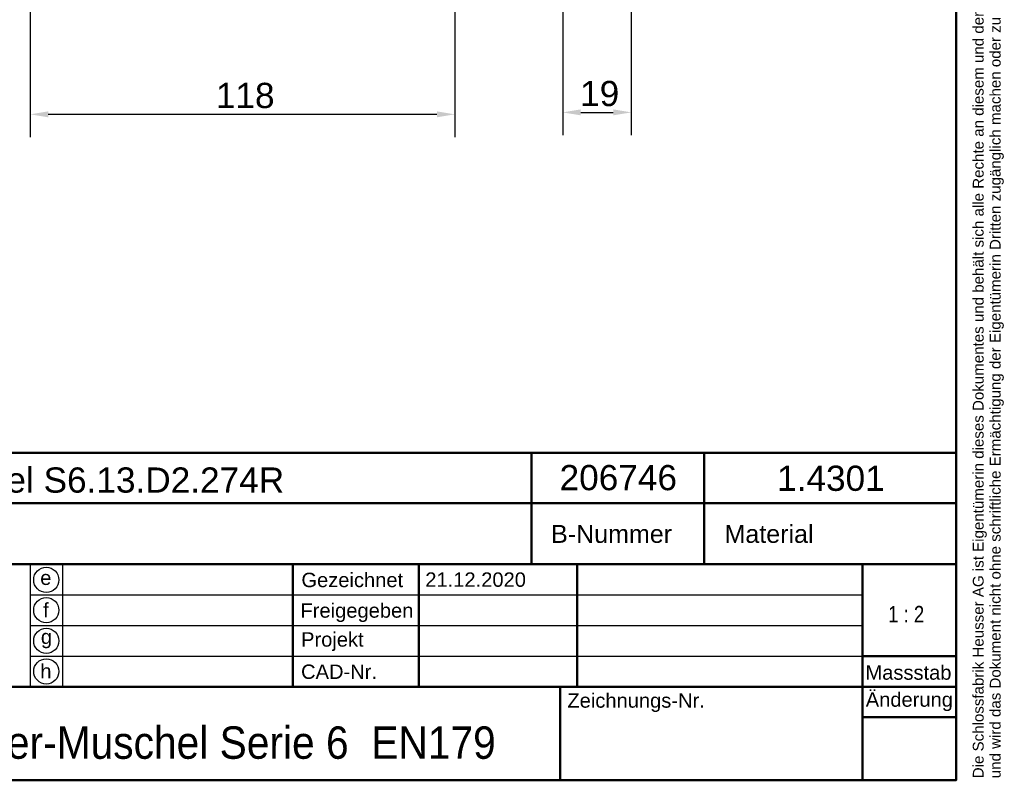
# Model space of a CAD drawing. Header units: millimetres. Extents: x 20 to 833, y 20 to 574.
# Tile 7 of 8: x 560 to 833, y 20 to 231. Entities that reach past the tile are written whole.
import ezdxf
from ezdxf.enums import TextEntityAlignment as Align

# ---------------------------------------------------------------- set-up
doc = ezdxf.new("R2010")
doc.units = ezdxf.units.MM
doc.header["$LTSCALE"] = 2
for name, color, linetype, lineweight in [('Bemaßungen(DIN)', 7, 'Continuous', 25), ('Skizziergeometrie(DIN)', 7, 'Continuous', 50), ('Skizzierlinie(DIN)', 7, 'Continuous', 25), ('Symbole(DIN)', 7, 'Continuous', 25)]:
    doc.layers.add(name, color=color, linetype=linetype, lineweight=lineweight)
doc.styles.add('Aktuell-DIN', font='arial.ttf')
doc.styles.add('STANDARD-DIN~0', font='arial.ttf')
doc.styles.add('Textstil10', font='arial.ttf')
doc.styles.add('Textstil41', font='arial.ttf', dxfattribs={"width": 0.8})
doc.styles.add('Textstil83', font='arial.ttf', dxfattribs={"width": 0.8})
doc.dimstyles.new('CAD-LAN', dxfattribs={"dimscale": 2, "dimtxt": 3.5, "dimasz": 2.5, "dimexe": 3.175, "dimexo": 0, "dimgap": 0.8, "dimtad": 1, "dimrnd": 1e-08, "dimtxsty": 'STANDARD-DIN~0', "dimcen": 0.09, "dimdle": 10, "dimclrd": 250, "dimclre": 250, "dimclrt": 250, "dimadec": 0, "dimazin": 2, "dimtfac": 1, "dimtmove": 0, "dimatfit": 3, "dimfxl": 1, "dimtolj": 1, "dimtzin": 0, "dimlwd": 25, "dimlwe": 25, "dimarcsym": 0})

# ---------------------------------------------------------------- blocks, each defined once
blk = doc.blocks.new('Ränder Standardrahmen')
at = {"layer": 'Skizziergeometrie(DIN)', "flags": 128}
blk.add_lwpolyline([(10, 10), (10, 287), (410, 287), (410, 10), (10, 10)], dxfattribs=at)
blk = doc.blocks.new('Schriftfelder Heusser')
at = {"layer": 'Skizziergeometrie(DIN)'}
for p, q in [((101, 236.92), (291, 236.92)), ((232, 229.92), (232, 236.92)), ((256, 229.92), (256, 236.92)), ((291, 236.92), (291, 229.92)), ((101, 229.92), (291, 229.92)), ((232, 229.92), (232, 221.42)), ((256, 229.92), (256, 221.42)), ((291, 229.92), (291, 191.42)), ((101, 221.42), (291, 221.42)), ((198.85, 221.42), (198.85, 204.42)), ((216.35, 221.42), (216.35, 204.42)), ((238.35, 221.42), (238.35, 204.42)), ((278, 221.42), (278, 191.42)), ((278, 208.67), (291, 208.67)), ((101, 204.42), (291, 204.42)), ((236, 204.42), (236, 191.42)), ((278, 200.17), (291, 200.17)), ((291, 191.42), (101, 191.42))]:
    blk.add_line(p, q, dxfattribs=at)
at = {"layer": 'Skizzierlinie(DIN)'}
for p, q in [((162.35, 221.42), (162.35, 204.42)), ((166.85, 221.42), (166.85, 204.42)), ((162.35, 217.17), (278, 217.17)), ((162.35, 212.92), (278, 212.92)), ((162.35, 208.67), (278, 208.67))]:
    blk.add_line(p, q, dxfattribs=at)
for centre in [(164.6, 219.25), (164.6, 215.04), (164.6, 210.79), (164.6, 206.54)]:
    blk.add_circle(centre, 1.75, dxfattribs=at)
at = {"layer": 'Symbole(DIN)', "color": 7, "insert": (293.33, 191.7), "char_height": 1.5, "width": 182.3003, "attachment_point": 1, "rotation": 90, "line_spacing_factor": 0.944221, "style": 'Aktuell-DIN'}
blk.add_mtext('\\fArial|b0|i0;\\H1.5000;Die Schlossfabrik Heusser AG ist Eigentümerin dieses Dokumentes und behält sich alle Rechte an diesem und dem dargestellten Gegenstand vor. Der Empfänger anerkennt diese Rechte\\Pund wird das Dokument nicht ohne schriftliche Ermächtigung der Eigentümerin Dritten zugänglich machen oder zu anderen Zwecken verwenden, zu dem es ihm übergeben worden ist.\\P ', dxfattribs=at)
at = {"layer": 'Symbole(DIN)', "color": 179, "true_color": 0x262659, "style": 'Aktuell-DIN'}
for s, insert, char_height, attachment_point in [('B-Nummer', (234.74, 225.62), 2.489, 4), ('Material', (265.02, 225.62), 2.489, 5), ('\\fArial|b0|i0;Gezeichnet', (200.05, 219.23), 2, 4), ('\\fArial|b0|i0;e', (164.54, 219.53), 2, 5), ('\\fArial|b0|i0;f', (164.55, 215.06), 2, 5), ('\\fArial|b0|i0;Freigegeben', (199.92, 216), 2, 1), ('\\fArial|b0|i0;Projekt', (200, 211.98), 2, 1), ('\\fArial|b0|i0;g', (164.63, 211.05), 2, 5), ('\\fArial|b0|i0;h', (164.55, 206.57), 2, 5), ('\\fArial|b0|i0;CAD-Nr.', (200, 207.5), 2, 1), ('\\fArial|b0|i0;\\H2.0000;Massstab', (284.39, 206.37), 2, 5), ('\\fArial|b0|i0;Zeichnungs-Nr.', (237, 203.5), 2, 1)]:
    blk.add_mtext(s, dxfattribs=dict(at, insert=insert, char_height=char_height, attachment_point=attachment_point))
at = {"layer": 'Symbole(DIN)', "color": 179, "true_color": 0x262659, "insert": (284.51, 202.33), "char_height": 2, "width": 12.1143, "attachment_point": 5, "style": 'Aktuell-DIN'}
blk.add_mtext('\\fArial|b0|i0;Änderung', dxfattribs=at)
at = {"layer": 'Symbole(DIN)', "color": 7, "insert": (143.1, 196.62), "char_height": 4.5, "width": 90.18, "attachment_point": 4, "style": 'Aktuell-DIN'}
blk.add_mtext('\\fArial|b0|i0;\\W0.90;\\H4.5000;Heusser-Muschel Serie 6  EN179', dxfattribs=at)
at = {"layer": 'Symbole(DIN)', "color": 179, "true_color": 0x262659, "style": 'Textstil10'}
blk.add_attdef('ERSTELLUNGSDATUM_001', (217.26, 218.29), '', height=2, dxfattribs=at)
at = {"layer": 'Symbole(DIN)', "color": 179, "true_color": 0x262659}
for tag, height, style, p in [('AUTOR', 2.49, 'Aktuell-DIN', (240.03, 219.26)), ('KONTROLLDATUM', 2, 'Textstil10', (217.42, 215.04)), ('KONTROLLIERT_VON', 2, 'Textstil10', (239.98, 215.05))]:
    blk.add_attdef(tag, text='', height=height, dxfattribs=dict(at, style=style)).set_placement(p, align=Align.MIDDLE_LEFT)
at = {"layer": 'Symbole(DIN)', "color": 7, "style": 'Textstil83', "width": 0.8}
blk.add_attdef('Anfänglicher_Ansichtsmaßstab_001', (281.57, 213.34), '', height=2.3, dxfattribs=at)
at = {"layer": 'Symbole(DIN)', "color": 179, "true_color": 0x262659, "style": 'Textstil10'}
blk.add_attdef('PROJEKT', text='', height=2, dxfattribs=at).set_placement((217.77, 209.72), align=Align.BOTTOM_LEFT)
at = {"layer": 'Symbole(DIN)', "color": 7, "style": 'Textstil41', "width": 0.8}
blk.add_attdef('STATUS', text='', height=5, dxfattribs=at).set_placement((284.53, 195.86), align=Align.MIDDLE_CENTER)
blk = doc.blocks.new('*D18')
at = {"layer": 'Bemaßungen(DIN)', "color": 250, "linetype": 'Continuous', "lineweight": 25, "true_color": 0x3f3f3f, "transparency": 16777216}
for p, q in [((680.73, 364.17), (680.73, 198.64)), ((562.73, 267.17), (562.73, 198.64)), ((675.73, 204.99), (567.73, 204.99))]:
    blk.add_line(p, q, dxfattribs=at)
at = {"layer": 'Bemaßungen(DIN)', "color": 250, "linetype": 'Continuous', "true_color": 0x3f3f3f, "transparency": 16777216}
for points in [[(567.73, 205.82), (567.73, 204.16), (562.73, 204.99)], [(675.73, 205.82), (675.73, 204.16), (680.73, 204.99)]]:
    blk.add_solid(points, dxfattribs=at)
at = {"layer": 'Defpoints', "color": 0, "linetype": 'Continuous', "transparency": 16777216}
for p in [(680.73, 364.17), (562.73, 267.17), (562.73, 204.99)]:
    blk.add_point(p, dxfattribs=at)
at = {"layer": 'Bemaßungen(DIN)', "color": 250, "linetype": 'Continuous', "lineweight": 25, "true_color": 0x3f3f3f, "transparency": 16777216, "insert": (614.32, 213.74), "char_height": 7, "attachment_point": 1, "style": 'STANDARD-DIN~0'}
blk.add_mtext('\\A1;118', dxfattribs=at)
blk = doc.blocks.new('*D19')
at = {"layer": 'Bemaßungen(DIN)', "color": 250, "linetype": 'Continuous', "lineweight": 25, "true_color": 0x3f3f3f, "transparency": 16777216}
for p, q in [((710.73, 266.82), (710.73, 199.18)), ((729.73, 246.82), (729.73, 199.18)), ((715.73, 205.53), (724.73, 205.53))]:
    blk.add_line(p, q, dxfattribs=at)
at = {"layer": 'Bemaßungen(DIN)', "color": 250, "linetype": 'Continuous', "true_color": 0x3f3f3f, "transparency": 16777216}
for points in [[(715.73, 206.37), (715.73, 204.7), (710.73, 205.53)], [(724.73, 206.37), (724.73, 204.7), (729.73, 205.53)]]:
    blk.add_solid(points, dxfattribs=at)
at = {"layer": 'Defpoints', "color": 0, "linetype": 'Continuous', "transparency": 16777216}
for p in [(710.73, 266.82), (729.73, 246.82), (729.73, 205.53)]:
    blk.add_point(p, dxfattribs=at)
at = {"layer": 'Bemaßungen(DIN)', "color": 250, "linetype": 'Continuous', "lineweight": 25, "true_color": 0x3f3f3f, "transparency": 16777216, "insert": (715.54, 214.28), "char_height": 7, "attachment_point": 1, "style": 'STANDARD-DIN~0'}
blk.add_mtext('\\A1;19', dxfattribs=at)

msp = doc.modelspace()

# ---------------------------------------------------------------- block references
at = {"xscale": 2, "yscale": 2, "zscale": 2}
msp.add_blockref('Ränder Standardrahmen', (0, 0), dxfattribs=at)
msp.add_blockref('Schriftfelder Heusser', (238, -362.8333), dxfattribs=at).add_auto_attribs({'ERSTELLUNGSDATUM_001': '21.12.2020', 'Anfänglicher_Ansichtsmaßstab_001': '1 : 2'})

# ---------------------------------------------------------------- texts
at = {"layer": 'Symbole(DIN)', "color": 7, "char_height": 7, "attachment_point": 1, "style": 'Aktuell-DIN'}
for s, insert, width in [('{\\fArial|b0|i0;\\H7.0000;Heusser-Muschel S6.13.D2.274R}', (487.6588, 106.9058), 145.655489), ('{\\fArial|b0|i0;\\H7.0000;206746}', (709.8296, 107.5797), 32.620428), ('{\\fArial|b0|i0;\\H7.0000;1.4301}', (770.274, 107.4007), 29.899392)]:
    msp.add_mtext(s, dxfattribs=dict(at, insert=insert, width=width))

# ---------------------------------------------------------------- dimensions: what is measured, and where the dimension line sits
at = {"layer": 'Bemaßungen(DIN)', "color": 250, "linetype": 'Continuous', "lineweight": 25, "true_color": 0x3f3f3f}
dim = msp.add_linear_dim(base=(562.7272, 204.9902), p1=(680.7272, 364.1673), p2=(562.7272, 267.1673), angle=180, dimstyle='CAD-LAN', override={"dimgap": 0.8, "dimdec": 2, "dimtol": 0, "dimlim": 0, "dimtp": 0, "dimtm": 0, "dimtdec": 2, "dimtofl": 0, "dimatfit": 1}, dxfattribs=at)
dim.commit()
dim.dimension.update_dxf_attribs({"geometry": '*D18', "text_midpoint": (621.7272, 204.9902), "dimtype": 160})
dim = msp.add_linear_dim(base=(729.7272, 205.5331), p1=(710.7272, 266.8173), p2=(729.7272, 246.8173), dimstyle='CAD-LAN', override={"dimgap": 0.8, "dimdec": 2, "dimtol": 0, "dimlim": 0, "dimtp": 0, "dimtm": 0, "dimtdec": 2, "dimtofl": 0, "dimatfit": 1}, dxfattribs=at)
dim.commit()
dim.dimension.update_dxf_attribs({"geometry": '*D19', "text_midpoint": (720.2272, 205.5331), "dimtype": 160})

doc.saveas('drawing.dxf')
